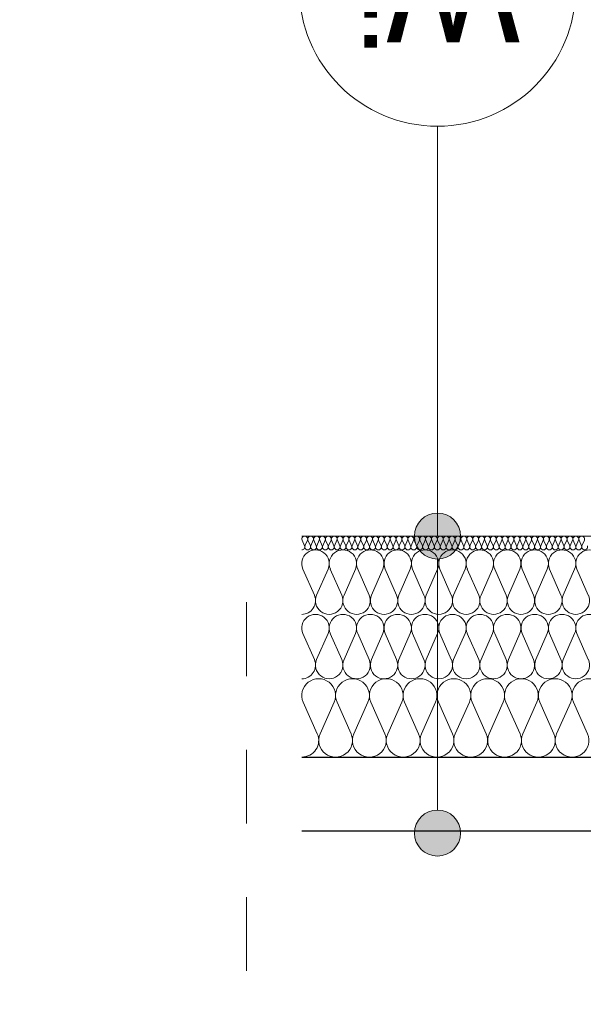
# Model space of a CAD drawing. Extents: x -547885 to -186295, y -25370 to 156194.
# Tile 95 of 256: x -491761 to -490537, y -8506 to -6368. Entities that reach past the tile are written whole.
import ezdxf

# ---------------------------------------------------------------- set-up
doc = ezdxf.new("R2010")
doc.units = 0
doc.header["$MEASUREMENT"] = 0
doc.linetypes.add('Przerywana', pattern=[320, 160, -160])
doc.layers.add('Arch opisy', color=7, linetype='Continuous')
doc.layers.add('Inwent Izolacje', color=7, linetype='Continuous')
for name, color, linetype, lineweight in [('Arch opisy_Nr_Pióra__1', 7, 'Continuous', 25), ('Arch opisy_Nr_Pióra__21', 7, 'Continuous', 9), ('Arch stropy_Nr_Pióra__1', 7, 'Continuous', 25), ('INWENT KONST. DREWNIANA_Nr_Pióra__21', 7, 'Continuous', 9), ('INWENT OPISY_Nr_Pióra__21', 7, 'Continuous', 9)]:
    doc.layers.add(name, color=color, linetype=linetype, lineweight=lineweight)
doc.layers.add('Inwent Izolacje_Nr_Pióra__2', color=7, linetype='Continuous', lineweight=13, true_color=0x7f7f7f)
doc.styles.add('GENERATED_STYLE_7', font='txt')
doc.dimstyles.new('GENERATED_STYLE__14', dxfattribs={"dimtxt": 0.18, "dimasz": 182.4, "dimexe": 0.18, "dimexo": 0.0625, "dimgap": 0.09, "dimtad": 0, "dimtih": 1, "dimtoh": 1, "dimdec": 4, "dimzin": 0, "dimdsep": 46, "dimcen": 0.09, "dimadec": 0, "dimazin": 0, "dimtfac": 1, "dimtdec": 4, "dimtmove": 0, "dimatfit": 3, "dimldrblk": 'ARROWHEAD_5', "dimfxl": 0, "dimtolj": 1, "dimtzin": 0, "dimarcsym": 0})

# ---------------------------------------------------------------- blocks, each defined once
blk = doc.blocks.new('Izolacja cieplna 14_265', base_point=(-488948.3, -7969.6))
at = {"layer": 'Inwent Izolacje_Nr_Pióra__2', "linetype": 'Continuous'}
for p, q in [((-491114.7, -7918.9), (-491145.2, -7850.2)), ((-491078.1, -7850.2), (-491108.6, -7918.9)), ((-491041.4, -7918.9), (-491071.9, -7850.2)), ((-491004.7, -7850.2), (-491035.2, -7918.9)), ((-490968.1, -7918.9), (-490998.6, -7850.2)), ((-490931.4, -7850.2), (-490961.9, -7918.9)), ((-490894.7, -7918.9), (-490925.2, -7850.2)), ((-490858.1, -7850.2), (-490888.6, -7918.9)), ((-490821.4, -7918.9), (-490851.9, -7850.2)), ((-490784.7, -7850.2), (-490815.2, -7918.9)), ((-490748.1, -7918.9), (-490778.6, -7850.2)), ((-490711.4, -7850.2), (-490741.9, -7918.9)), ((-490674.7, -7918.9), (-490705.2, -7850.2)), ((-490638.1, -7850.2), (-490668.6, -7918.9)), ((-490601.4, -7918.9), (-490631.9, -7850.2)), ((-490564.7, -7850.2), (-490595.2, -7918.9)), ((-490528.1, -7918.9), (-490558.6, -7850.2))]:
    blk.add_line(p, q, dxfattribs=at)
for centre, start_param, end_param in [((-491111.7, -7835.7), 2.728799, 6.695979), ((-491038.3, -7835.7), 2.728799, 6.695979), ((-490965, -7835.7), 2.728799, 6.695979), ((-490891.7, -7835.7), 2.728799, 6.695979), ((-490818.3, -7835.7), 2.728799, 6.695979), ((-490745, -7835.7), 2.728799, 6.695979), ((-490671.7, -7835.7), 2.728799, 6.695979), ((-490598.3, -7835.7), 2.728799, 6.695979), ((-490525, -7835.7), 2.728799, 6.695979), ((-491148.3, -7933.4), 1.570796, 3.554385), ((-491075, -7933.4), 5.870392, 9.837571), ((-491001.7, -7933.4), 5.870392, 9.837571), ((-490928.3, -7933.4), 5.870392, 9.837571), ((-490855, -7933.4), 5.870392, 9.837571), ((-490781.7, -7933.4), 5.870392, 9.837571), ((-490708.3, -7933.4), 5.870392, 9.837571), ((-490635, -7933.4), 5.870392, 9.837571), ((-490561.7, -7933.4), 5.870392, 9.837571)]:
    blk.add_ellipse(centre, major_axis=(-36.7, 0), ratio=0.986053, start_param=start_param, end_param=end_param, dxfattribs=at)
blk = doc.blocks.new('Izolacja cieplna 14_266', base_point=(-488948.3, -7799.6))
at = {"layer": 'Inwent Izolacje_Nr_Pióra__2', "linetype": 'Continuous'}
for p, q in [((-491121.1, -7757.9), (-491145.8, -7701.3)), ((-491091.4, -7701.3), (-491116.1, -7757.9)), ((-491061.6, -7757.9), (-491086.4, -7701.3)), ((-491031.9, -7701.3), (-491056.6, -7757.9)), ((-491002.2, -7757.9), (-491026.9, -7701.3)), ((-490972.4, -7701.3), (-490997.2, -7757.9)), ((-490942.7, -7757.9), (-490967.4, -7701.3)), ((-490913, -7701.3), (-490937.7, -7757.9)), ((-490883.3, -7757.9), (-490908, -7701.3)), ((-490853.5, -7701.3), (-490878.3, -7757.9)), ((-490823.8, -7757.9), (-490848.5, -7701.3)), ((-490794.1, -7701.3), (-490818.8, -7757.9)), ((-490764.3, -7757.9), (-490789.1, -7701.3)), ((-490734.6, -7701.3), (-490759.3, -7757.9)), ((-490704.9, -7757.9), (-490729.6, -7701.3)), ((-490675.1, -7701.3), (-490699.9, -7757.9)), ((-490645.4, -7757.9), (-490670.2, -7701.3)), ((-490615.7, -7701.3), (-490640.4, -7757.9)), ((-490586, -7757.9), (-490610.7, -7701.3)), ((-490556.2, -7701.3), (-490581, -7757.9)), ((-490526.5, -7757.9), (-490551.2, -7701.3))]:
    blk.add_line(p, q, dxfattribs=at)
for centre, start_param, end_param in [((-491118.6, -7689.4), 1.158003, 5.125183), ((-491059.1, -7689.4), 1.158003, 5.125183), ((-490999.7, -7689.4), 1.158003, 5.125183), ((-490940.2, -7689.4), 1.158003, 5.125183), ((-490880.8, -7689.4), 1.158003, 5.125183), ((-490821.3, -7689.4), 1.158003, 5.125183), ((-490761.8, -7689.4), 1.158003, 5.125183), ((-490702.4, -7689.4), 1.158003, 5.125183), ((-490642.9, -7689.4), 1.158003, 5.125183), ((-490583.5, -7689.4), 1.158003, 5.125183), ((-490524, -7689.4), 1.158003, 5.125183), ((-491148.3, -7769.8), 0, 1.983589), ((-491088.9, -7769.8), 4.299595, 8.266774), ((-491029.4, -7769.8), 4.299595, 8.266774), ((-490969.9, -7769.8), 4.299595, 8.266774), ((-490910.5, -7769.8), 4.299595, 8.266774), ((-490851, -7769.8), 4.299595, 8.266774), ((-490791.6, -7769.8), 4.299595, 8.266774), ((-490732.1, -7769.8), 4.299595, 8.266774), ((-490672.6, -7769.8), 4.299595, 8.266774), ((-490613.2, -7769.8), 4.299595, 8.266774), ((-490553.7, -7769.8), 4.299595, 8.266774)]:
    blk.add_ellipse(centre, major_axis=(0, -29.8), ratio=0.998482, start_param=start_param, end_param=end_param, dxfattribs=at)
blk = doc.blocks.new('Izolacja cieplna 14_267', base_point=(-488948.3, -7519.6))
at = {"layer": 'Inwent Izolacje_Nr_Pióra__2', "linetype": 'Continuous'}
for p, q in [((-491142.5, -7510.7), (-491147.8, -7498.6)), ((-491136.1, -7498.6), (-491141.4, -7510.7)), ((-491129.7, -7510.7), (-491135, -7498.6)), ((-491123.3, -7498.6), (-491128.6, -7510.7)), ((-491116.9, -7510.7), (-491122.2, -7498.6)), ((-491110.5, -7498.6), (-491115.8, -7510.7)), ((-491104.1, -7510.7), (-491109.4, -7498.6)), ((-491097.7, -7498.6), (-491103, -7510.7)), ((-491091.3, -7510.7), (-491096.6, -7498.6)), ((-491084.9, -7498.6), (-491090.2, -7510.7)), ((-491078.5, -7510.7), (-491083.8, -7498.6)), ((-491072.1, -7498.6), (-491077.4, -7510.7)), ((-491065.7, -7510.7), (-491071, -7498.6)), ((-491059.3, -7498.6), (-491064.6, -7510.7)), ((-491052.9, -7510.7), (-491058.3, -7498.6)), ((-491046.5, -7498.6), (-491051.9, -7510.7)), ((-491040.1, -7510.7), (-491045.5, -7498.6)), ((-491033.7, -7498.6), (-491039.1, -7510.7)), ((-491027.4, -7510.7), (-491032.7, -7498.6)), ((-491021, -7498.6), (-491026.3, -7510.7)), ((-491014.6, -7510.7), (-491019.9, -7498.6)), ((-491008.2, -7498.6), (-491013.5, -7510.7)), ((-491001.8, -7510.7), (-491007.1, -7498.6)), ((-490995.4, -7498.6), (-491000.7, -7510.7)), ((-490989, -7510.7), (-490994.3, -7498.6)), ((-490982.6, -7498.6), (-490987.9, -7510.7)), ((-490976.2, -7510.7), (-490981.5, -7498.6)), ((-490969.8, -7498.6), (-490975.1, -7510.7)), ((-490963.4, -7510.7), (-490968.7, -7498.6)), ((-490957, -7498.6), (-490962.3, -7510.7)), ((-490950.6, -7510.7), (-490955.9, -7498.6)), ((-490944.2, -7498.6), (-490949.5, -7510.7)), ((-490937.8, -7510.7), (-490943.1, -7498.6)), ((-490931.4, -7498.6), (-490936.7, -7510.7)), ((-490925, -7510.7), (-490930.3, -7498.6)), ((-490918.6, -7498.6), (-490924, -7510.7)), ((-490912.2, -7510.7), (-490917.6, -7498.6)), ((-490905.8, -7498.6), (-490911.2, -7510.7)), ((-490899.4, -7510.7), (-490904.8, -7498.6)), ((-490893, -7498.6), (-490898.4, -7510.7)), ((-490886.7, -7510.7), (-490892, -7498.6)), ((-490880.3, -7498.6), (-490885.6, -7510.7)), ((-490873.9, -7510.7), (-490879.2, -7498.6)), ((-490867.5, -7498.6), (-490872.8, -7510.7)), ((-490861.1, -7510.7), (-490866.4, -7498.6)), ((-490854.7, -7498.6), (-490860, -7510.7)), ((-490848.3, -7510.7), (-490853.6, -7498.6)), ((-490841.9, -7498.6), (-490847.2, -7510.7)), ((-490835.5, -7510.7), (-490840.8, -7498.6)), ((-490829.1, -7498.6), (-490834.4, -7510.7)), ((-490822.7, -7510.7), (-490828, -7498.6)), ((-490816.3, -7498.6), (-490821.6, -7510.7)), ((-490809.9, -7510.7), (-490815.2, -7498.6)), ((-490803.5, -7498.6), (-490808.8, -7510.7)), ((-490797.1, -7510.7), (-490802.4, -7498.6)), ((-490790.7, -7498.6), (-490796, -7510.7)), ((-490784.3, -7510.7), (-490789.6, -7498.6)), ((-490777.9, -7498.6), (-490783.3, -7510.7)), ((-490771.5, -7510.7), (-490776.9, -7498.6)), ((-490765.1, -7498.6), (-490770.5, -7510.7)), ((-490758.7, -7510.7), (-490764.1, -7498.6)), ((-490752.4, -7498.6), (-490757.7, -7510.7)), ((-490746, -7510.7), (-490751.3, -7498.6)), ((-490739.6, -7498.6), (-490744.9, -7510.7)), ((-490733.2, -7510.7), (-490738.5, -7498.6)), ((-490726.8, -7498.6), (-490732.1, -7510.7)), ((-490720.4, -7510.7), (-490725.7, -7498.6)), ((-490714, -7498.6), (-490719.3, -7510.7)), ((-490707.6, -7510.7), (-490712.9, -7498.6)), ((-490701.2, -7498.6), (-490706.5, -7510.7)), ((-490694.8, -7510.7), (-490700.1, -7498.6)), ((-490688.4, -7498.6), (-490693.7, -7510.7)), ((-490682, -7510.7), (-490687.3, -7498.6)), ((-490675.6, -7498.6), (-490680.9, -7510.7)), ((-490669.2, -7510.7), (-490674.5, -7498.6)), ((-490662.8, -7498.6), (-490668.1, -7510.7)), ((-490656.4, -7510.7), (-490661.7, -7498.6)), ((-490650, -7498.6), (-490655.3, -7510.7)), ((-490643.6, -7510.7), (-490649, -7498.6)), ((-490637.2, -7498.6), (-490642.6, -7510.7)), ((-490630.8, -7510.7), (-490636.2, -7498.6)), ((-490624.4, -7498.6), (-490629.8, -7510.7)), ((-490618, -7510.7), (-490623.4, -7498.6)), ((-490611.7, -7498.6), (-490617, -7510.7)), ((-490605.3, -7510.7), (-490610.6, -7498.6)), ((-490598.9, -7498.6), (-490604.2, -7510.7)), ((-490592.5, -7510.7), (-490597.8, -7498.6)), ((-490586.1, -7498.6), (-490591.4, -7510.7)), ((-490579.7, -7510.7), (-490585, -7498.6)), ((-490573.3, -7498.6), (-490578.6, -7510.7)), ((-490566.9, -7510.7), (-490572.2, -7498.6)), ((-490560.5, -7498.6), (-490565.8, -7510.7)), ((-490554.1, -7510.7), (-490559.4, -7498.6)), ((-490547.7, -7498.6), (-490553, -7510.7)), ((-490541.3, -7510.7), (-490546.6, -7498.6)), ((-490534.9, -7498.6), (-490540.2, -7510.7))]:
    blk.add_line(p, q, dxfattribs=at)
for centre, start_param, end_param in [((-491141.9, -7496), 2.728799, 6.695979), ((-491129.1, -7496), 2.728799, 6.695979), ((-491116.3, -7496), 2.728799, 6.695979), ((-491103.6, -7496), 2.728799, 6.695979), ((-491090.8, -7496), 2.728799, 6.695979), ((-491078, -7496), 2.728799, 6.695979), ((-491065.2, -7496), 2.728799, 6.695979), ((-491052.4, -7496), 2.728799, 6.695979), ((-491039.6, -7496), 2.728799, 6.695979), ((-491026.8, -7496), 2.728799, 6.695979), ((-491014, -7496), 2.728799, 6.695979), ((-491001.2, -7496), 2.728799, 6.695979), ((-490988.4, -7496), 2.728799, 6.695979), ((-490975.7, -7496), 2.728799, 6.695979), ((-490962.9, -7496), 2.728799, 6.695979), ((-490950.1, -7496), 2.728799, 6.695979), ((-490937.3, -7496), 2.728799, 6.695979), ((-490924.5, -7496), 2.728799, 6.695979), ((-490911.7, -7496), 2.728799, 6.695979), ((-490898.9, -7496), 2.728799, 6.695979), ((-490886.1, -7496), 2.728799, 6.695979), ((-490873.3, -7496), 2.728799, 6.695979), ((-490860.5, -7496), 2.728799, 6.695979), ((-490847.7, -7496), 2.728799, 6.695979), ((-490835, -7496), 2.728799, 6.695979), ((-490822.2, -7496), 2.728799, 6.695979), ((-490809.4, -7496), 2.728799, 6.695979), ((-490796.6, -7496), 2.728799, 6.695979), ((-490783.8, -7496), 2.728799, 6.695979), ((-490771, -7496), 2.728799, 6.695979), ((-490758.2, -7496), 2.728799, 6.695979), ((-490745.4, -7496), 2.728799, 6.695979), ((-490732.6, -7496), 2.728799, 6.695979), ((-490719.8, -7496), 2.728799, 6.695979), ((-490707, -7496), 2.728799, 6.695979), ((-490694.3, -7496), 2.728799, 6.695979), ((-490681.5, -7496), 2.728799, 6.695979), ((-490668.7, -7496), 2.728799, 6.695979), ((-490655.9, -7496), 2.728799, 6.695979), ((-490643.1, -7496), 2.728799, 6.695979), ((-490630.3, -7496), 2.728799, 6.695979), ((-490617.5, -7496), 2.728799, 6.695979), ((-490604.7, -7496), 2.728799, 6.695979), ((-490591.9, -7496), 2.728799, 6.695979), ((-490579.1, -7496), 2.728799, 6.695979), ((-490566.3, -7496), 2.728799, 6.695979), ((-490553.6, -7496), 2.728799, 6.695979), ((-490540.8, -7496), 2.728799, 6.695979), ((-491148.3, -7513.2), 1.570796, 3.554385), ((-491135.5, -7513.2), 5.870392, 9.837571), ((-491122.7, -7513.2), 5.870392, 9.837571), ((-491110, -7513.2), 5.870392, 9.837571), ((-491097.2, -7513.2), 5.870392, 9.837571), ((-491084.4, -7513.2), 5.870392, 9.837571), ((-491071.6, -7513.2), 5.870392, 9.837571), ((-491058.8, -7513.2), 5.870392, 9.837571), ((-491046, -7513.2), 5.870392, 9.837571), ((-491033.2, -7513.2), 5.870392, 9.837571), ((-491020.4, -7513.2), 5.870392, 9.837571), ((-491007.6, -7513.2), 5.870392, 9.837571), ((-490994.8, -7513.2), 5.870392, 9.837571), ((-490982, -7513.2), 5.870392, 9.837571), ((-490969.3, -7513.2), 5.870392, 9.837571), ((-490956.5, -7513.2), 5.870392, 9.837571), ((-490943.7, -7513.2), 5.870392, 9.837571), ((-490930.9, -7513.2), 5.870392, 9.837571), ((-490918.1, -7513.2), 5.870392, 9.837571), ((-490905.3, -7513.2), 5.870392, 9.837571), ((-490892.5, -7513.2), 5.870392, 9.837571), ((-490879.7, -7513.2), 5.870392, 9.837571), ((-490866.9, -7513.2), 5.870392, 9.837571), ((-490854.1, -7513.2), 5.870392, 9.837571), ((-490841.3, -7513.2), 5.870392, 9.837571), ((-490828.6, -7513.2), 5.870392, 9.837571), ((-490815.8, -7513.2), 5.870392, 9.837571), ((-490803, -7513.2), 5.870392, 9.837571), ((-490790.2, -7513.2), 5.870392, 9.837571), ((-490777.4, -7513.2), 5.870392, 9.837571), ((-490764.6, -7513.2), 5.870392, 9.837571), ((-490751.8, -7513.2), 5.870392, 9.837571), ((-490739, -7513.2), 5.870392, 9.837571), ((-490726.2, -7513.2), 5.870392, 9.837571), ((-490713.4, -7513.2), 5.870392, 9.837571), ((-490700.7, -7513.2), 5.870392, 9.837571), ((-490687.9, -7513.2), 5.870392, 9.837571), ((-490675.1, -7513.2), 5.870392, 9.837571), ((-490662.3, -7513.2), 5.870392, 9.837571), ((-490649.5, -7513.2), 5.870392, 9.837571), ((-490636.7, -7513.2), 5.870392, 9.837571), ((-490623.9, -7513.2), 5.870392, 9.837571), ((-490611.1, -7513.2), 5.870392, 9.837571), ((-490598.3, -7513.2), 5.870392, 9.837571), ((-490585.5, -7513.2), 5.870392, 9.837571), ((-490572.7, -7513.2), 5.870392, 9.837571), ((-490560, -7513.2), 5.870392, 9.837571), ((-490547.2, -7513.2), 5.870392, 9.837571), ((-490534.4, -7513.2), 5.870392, 9.837571)]:
    blk.add_ellipse(centre, major_axis=(-6.4, 0), ratio=0.997654, start_param=start_param, end_param=end_param, dxfattribs=at)
blk = doc.blocks.new('Izolacja cieplna 14_268', base_point=(-488948.3, -7659.6))
at = {"layer": 'Inwent Izolacje_Nr_Pióra__2', "linetype": 'Continuous'}
for p, q in [((-491121.1, -7617.9), (-491145.8, -7561.3)), ((-491091.4, -7561.3), (-491116.1, -7617.9)), ((-491061.6, -7617.9), (-491086.4, -7561.3)), ((-491031.9, -7561.3), (-491056.6, -7617.9)), ((-491002.2, -7617.9), (-491026.9, -7561.3)), ((-490972.4, -7561.3), (-490997.2, -7617.9)), ((-490942.7, -7617.9), (-490967.4, -7561.3)), ((-490913, -7561.3), (-490937.7, -7617.9)), ((-490883.3, -7617.9), (-490908, -7561.3)), ((-490853.5, -7561.3), (-490878.3, -7617.9)), ((-490823.8, -7617.9), (-490848.5, -7561.3)), ((-490794.1, -7561.3), (-490818.8, -7617.9)), ((-490764.3, -7617.9), (-490789.1, -7561.3)), ((-490734.6, -7561.3), (-490759.3, -7617.9)), ((-490704.9, -7617.9), (-490729.6, -7561.3)), ((-490675.1, -7561.3), (-490699.9, -7617.9)), ((-490645.4, -7617.9), (-490670.2, -7561.3)), ((-490615.7, -7561.3), (-490640.4, -7617.9)), ((-490586, -7617.9), (-490610.7, -7561.3)), ((-490556.2, -7561.3), (-490581, -7617.9)), ((-490526.5, -7617.9), (-490551.2, -7561.3))]:
    blk.add_line(p, q, dxfattribs=at)
for centre, start_param, end_param in [((-491118.6, -7549.4), 1.158003, 5.125183), ((-491059.1, -7549.4), 1.158003, 5.125183), ((-490999.7, -7549.4), 1.158003, 5.125183), ((-490940.2, -7549.4), 1.158003, 5.125183), ((-490880.8, -7549.4), 1.158003, 5.125183), ((-490821.3, -7549.4), 1.158003, 5.125183), ((-490761.8, -7549.4), 1.158003, 5.125183), ((-490702.4, -7549.4), 1.158003, 5.125183), ((-490642.9, -7549.4), 1.158003, 5.125183), ((-490583.5, -7549.4), 1.158003, 5.125183), ((-490524, -7549.4), 1.158003, 5.125183), ((-491148.3, -7629.8), 0, 1.983589), ((-491088.9, -7629.8), 4.299595, 8.266774), ((-491029.4, -7629.8), 4.299595, 8.266774), ((-490969.9, -7629.8), 4.299595, 8.266774), ((-490910.5, -7629.8), 4.299595, 8.266774), ((-490851, -7629.8), 4.299595, 8.266774), ((-490791.6, -7629.8), 4.299595, 8.266774), ((-490732.1, -7629.8), 4.299595, 8.266774), ((-490672.6, -7629.8), 4.299595, 8.266774), ((-490613.2, -7629.8), 4.299595, 8.266774), ((-490553.7, -7629.8), 4.299595, 8.266774)]:
    blk.add_ellipse(centre, major_axis=(0, -29.8), ratio=0.998482, start_param=start_param, end_param=end_param, dxfattribs=at)
blk = doc.blocks.new('ARROWHEAD_5')
at = {"color": 0, "linetype": 'Continuous', "lineweight": 0}
blk.add_line((0, 0), (-1, 0), dxfattribs=at)
blk.add_solid([(-1, 0.2679), (0, 0), (-1, -0.2679), (-1, 0.2679)], dxfattribs=at)
blk = doc.blocks.new('Linia_68', base_point=(-490853.8, -8134.6))
at = {"layer": 'Arch opisy_Nr_Pióra__21', "linetype": 'Continuous'}
for points in [[(-490803.8, -7489.6), (-490807.6, -7470.5), (-490818.5, -7454.3), (-490834.7, -7443.4), (-490853.8, -7439.6), (-490873, -7443.4), (-490889.2, -7454.3), (-490900, -7470.5), (-490903.8, -7489.6), (-490900, -7508.7), (-490889.2, -7525), (-490873, -7535.8), (-490853.8, -7539.6), (-490834.7, -7535.8), (-490818.5, -7525), (-490807.6, -7508.7)], [(-490803.8, -8134.6), (-490807.6, -8115.5), (-490818.5, -8099.3), (-490834.7, -8088.4), (-490853.8, -8084.6), (-490873, -8088.4), (-490889.2, -8099.3), (-490900, -8115.5), (-490903.8, -8134.6), (-490900, -8153.8), (-490889.2, -8170), (-490873, -8180.8), (-490853.8, -8184.6), (-490834.7, -8180.8), (-490818.5, -8170), (-490807.6, -8153.8)]]:
    blk.add_hatch(color=256, dxfattribs=at).paths.add_polyline_path(points, flags=0)
blk.add_line((-490853.8, -8084.6), (-490853.8, -7539.6), dxfattribs=at)
for centre in [(-490853.8, -7489.6), (-490853.8, -8134.6)]:
    blk.add_circle(centre, 50, dxfattribs=at)
blk = doc.blocks.new('Linia_69', base_point=(-490853.8, -7489.6))
at = {"layer": 'Arch opisy_Nr_Pióra__21', "linetype": 'Continuous'}
blk.add_line((-490853.8, -7489.6), (-490853.8, -6599.8), dxfattribs=at)
blk.add_circle((-490853.8, -6299.8), 300, dxfattribs=at)

msp = doc.modelspace()

# ---------------------------------------------------------------- linework, layer by layer
at = {"layer": 'Arch stropy_Nr_Pióra__1', "linetype": 'Continuous'}
for p, q in [((-491148.3, -7969.6), (-488948.3, -7969.6)), ((-491148.3, -8129.6), (-488948.3, -8129.6))]:
    msp.add_line(p, q, dxfattribs=at)
at = {"layer": 'INWENT KONST. DREWNIANA_Nr_Pióra__21', "linetype": 'Continuous'}
msp.add_line((-491148.3, -7489.6), (-488948.3, -7489.6), dxfattribs=at)
at = {"layer": 'INWENT OPISY_Nr_Pióra__21', "linetype": 'Przerywana'}
msp.add_line((-491268.3, -12913.5), (-491268.3, -7489.6), dxfattribs=at)

# ---------------------------------------------------------------- block references
at = {"layer": 'Arch opisy', "linetype": 'Continuous'}
for name, p in [('Linia_69', (-490853.8, -7489.6)), ('Linia_68', (-490853.8, -8134.6))]:
    msp.add_blockref(name, p, dxfattribs=at)
at = {"layer": 'Inwent Izolacje', "color": 104, "linetype": 'Continuous', "lineweight": 13, "true_color": 0x029e21}
for name, p in [('Izolacja cieplna 14_267', (-488948.3, -7519.6)), ('Izolacja cieplna 14_268', (-488948.3, -7659.6)), ('Izolacja cieplna 14_266', (-488948.3, -7799.6)), ('Izolacja cieplna 14_265', (-488948.3, -7969.6))]:
    msp.add_blockref(name, p, dxfattribs=at)

# ---------------------------------------------------------------- texts
at = {"layer": 'Arch opisy_Nr_Pióra__1', "linetype": 'Continuous', "insert": (-490853.8, -6417.3), "char_height": 230, "attachment_point": 2, "rotation": 180, "style": 'GENERATED_STYLE_7'}
msp.add_mtext('{Wi}', dxfattribs=at)

# ---------------------------------------------------------------- leaders
at = {"layer": 'INWENT OPISY_Nr_Pióra__21', "linetype": 'Continuous', "annotation_type": 0, "has_hookline": 1, "hookline_direction": 1}
for points, text_width in [([(-489118.3, -7434.6), (-489370.5, -4930.3), (-489540.5, -4930.3)], 2220), ([(-489023.3, -7389.6), (-489431.4, -9781.9), (-489688.4, -9781.9)], 1911.4)]:
    msp.add_leader(points, dimstyle='GENERATED_STYLE__14', dxfattribs=dict(at, text_width=text_width))

doc.saveas('drawing.dxf')
